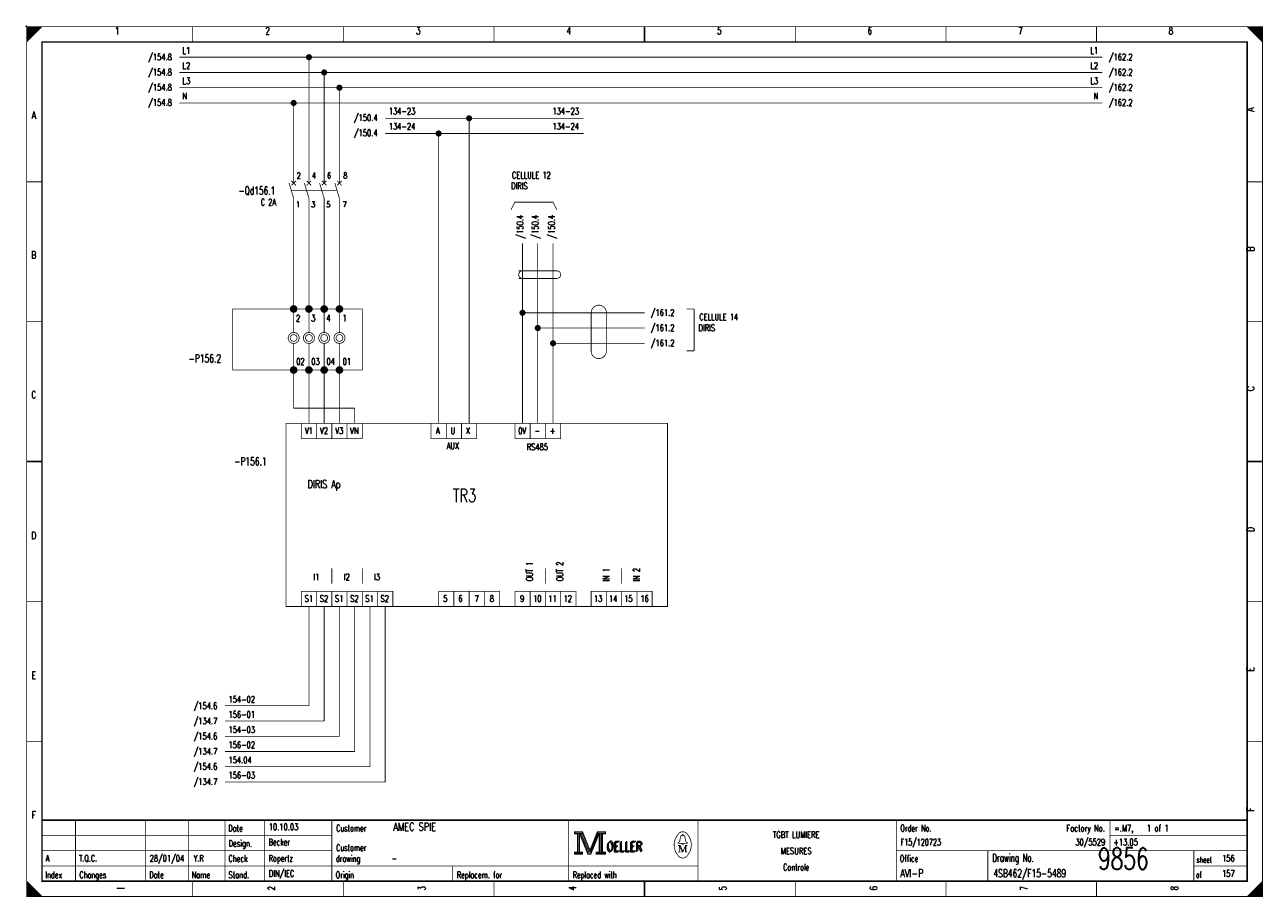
# Model space of a CAD drawing. Header units: centimetres. Extents: x 0 to 491, y -1040 to 69.
# Tile 117 of 181: x 300 to 341, y -600 to -571. Entities that reach past the tile are written whole.
import ezdxf
from ezdxf.enums import TextEntityAlignment as Align

# ---------------------------------------------------------------- set-up
doc = ezdxf.new("R2010")
doc.units = ezdxf.units.CM
doc.header["$MEASUREMENT"] = 0
doc.linetypes.add('GESTRICHELT', pattern=[3.75, 3, -0.75])
doc.layers.get('0').update_dxf_attribs({"color": 9, "linetype": 'CONTINUOUS'})
doc.styles.get("Standard").update_dxf_attribs({"font": 'romans.shx', "bigfont": 'TXT.shx'})

# ---------------------------------------------------------------- blocks, each defined once
blk = doc.blocks.new('BCIRCLE_FILLED')
at = {"color": 0, "linetype": 'Continuous', "const_width": 1, "flags": 128}
blk.add_lwpolyline([(0.5, 0, 1), (-0.5, 0, 1)], format="xyb", close=True, dxfattribs=at)

msp = doc.modelspace()

# ---------------------------------------------------------------- linework, layer by layer
at = {"color": 0}
for points, const_width in [([(300, -571.45), (300, -571.55)], 0.025), ([(300, -571.45), (300, -571.55)], 0.025), ([(299.95, -571.5), (300.05, -571.5)], 0.025), ([(299.95, -571.5), (300.05, -571.5)], 0.025), ([(305.438, -571.5), (305.438, -572)], 0.025), ([(310.375, -571.5), (310.375, -572)], 0.025), ([(315.312, -571.5), (315.312, -572)], 0.025), ([(320.25, -572), (320.25, -571.5)], 0.05), ([(320.25, -571.5), (320.25, -572)], 0.025), ([(325.188, -571.5), (325.188, -572)], 0.025), ([(330.125, -571.5), (330.125, -572)], 0.025), ([(335.062, -571.5), (335.062, -572)], 0.025), ([(300, -576.583), (300.5, -576.583)], 0.025), ([(308.6, -576.625), (308.75, -577.125)], 0.025), ([(308.675, -576.55), (308.825, -576.7)], 0.03), ([(308.8, -576.575), (308.675, -576.7)], 0.03), ([(308.825, -576.55), (308.725, -576.65)], 0.03), ([(309.1, -576.625), (309.25, -577.125)], 0.025), ([(309.175, -576.55), (309.325, -576.7)], 0.03), ([(309.325, -576.55), (309.175, -576.7)], 0.03), ([(309.6, -576.625), (309.75, -577.125)], 0.025), ([(309.825, -576.55), (309.675, -576.7)], 0.03), ([(309.675, -576.55), (309.825, -576.7)], 0.03), ([(310.1, -576.625), (310.25, -577.125)], 0.025), ([(310.325, -576.55), (310.175, -576.7)], 0.03), ([(310.175, -576.55), (310.325, -576.7)], 0.03), ([(340.5, -576.583), (340, -576.583)], 0.025), ([(308.75, -581.5), (308.75, -580.75)], 0.025), ([(309.25, -581.5), (309.25, -580.75)], 0.025), ([(309.75, -581.5), (309.75, -580.75)], 0.025), ([(310.25, -581.5), (310.25, -580.75)], 0.025), ([(321.625, -580.75), (321.875, -580.75)], 0.03), ([(321.875, -580.75), (321.875, -582.125)], 0.03), ([(300, -581.167), (300.5, -581.167)], 0.025), ([(340.5, -581.167), (340, -581.167)], 0.025), ([(308.75, -581.9), (308.75, -582.75)], 0.025), ([(309.25, -581.9), (309.25, -582.75)], 0.025), ([(309.75, -581.9), (309.75, -582.75)], 0.025), ([(310.25, -581.9), (310.25, -582.75)], 0.025), ([(321.875, -582.125), (321.625, -582.125)], 0.03), ([(300.5, -585.75), (300, -585.75)], 0.05), ([(300, -585.75), (300.5, -585.75)], 0.025), ([(340, -585.75), (340.5, -585.75)], 0.05), ([(340.5, -585.75), (340, -585.75)], 0.025), ([(310, -589.25), (310, -589.75)], 0.025), ([(311, -589.75), (311, -589.25)], 0.025), ([(317, -589.25), (317, -589.75)], 0.025), ([(319.5, -589.75), (319.5, -589.25)], 0.025), ([(300, -590.333), (300.5, -590.333)], 0.025), ([(340.5, -590.333), (340, -590.333)], 0.025), ([(300, -594.917), (300.5, -594.917)], 0.025), ([(340.5, -594.917), (340, -594.917)], 0.025), ([(340, -597.5), (300.5, -597.5)], 0.05), ([(301.6, -599.5), (301.6, -597.5)], 0.025), ([(303.9, -599.5), (303.9, -597.5)], 0.025), ([(305.3, -599.5), (305.3, -597.5)], 0.025), ([(306.5, -597.5), (306.5, -599.5)], 0.025), ([(307.8, -597.5), (307.8, -599.5)], 0.025), ([(310, -597.5), (310, -599.5)], 0.025), ([(317.75, -597.5), (317.75, -599.5)], 0.025), ([(322, -597.5), (322, -599.5)], 0.025), ([(328.5, -597.5), (328.5, -599.5)], 0.025), ([(335.5, -597.5), (335.5, -598.5)], 0.025), ([(300.5, -598), (310, -598)], 0.025), ([(318.15, -597.95), (318.4, -598.58)], 0.025), ([(318.47, -598.51), (318.7, -597.94)], 0.025), ([(321.46, -598.01), (321.55, -598.01)], 0.025), ([(335.5, -598), (340, -598)], 0.025), ([(300.5, -598.5), (310, -598.5)], 0.025), ([(318.4, -598.58), (318.46, -598.58)], 0.025), ([(321.35, -598.33), (321.42, -598.33)], 0.025), ([(321.39, -598.54), (321.43, -598.54)], 0.025), ([(321.42, -598.33), (321.51, -598.54)], 0.025), ([(321.51, -598.54), (321.59, -598.33)], 0.025), ([(321.65, -598.54), (321.57, -598.54)], 0.025), ([(321.59, -598.54), (321.59, -598.33)], 0.025), ([(321.59, -598.33), (321.65, -598.33)], 0.025), ([(321.61, -598.33), (321.61, -598.54)], 0.025), ([(328.5, -598.5), (340, -598.5)], 0.025), ([(331.5, -598.5), (331.5, -599.5)], 0.025), ([(338.25, -598.5), (338.25, -599.5)], 0.025), ([(300.5, -599), (322, -599)], 0.025), ([(313.95, -599), (313.95, -599.5)], 0.025), ([(338.25, -599), (340, -599)], 0.025), ([(320.25, -599.5), (320.25, -600)], 0.05), ([(305.438, -600), (305.438, -599.5)], 0.025), ([(310.375, -600), (310.375, -599.5)], 0.025), ([(315.312, -600), (315.312, -599.5)], 0.025), ([(320.25, -600), (320.25, -599.5)], 0.025), ([(325.188, -600), (325.188, -599.5)], 0.025), ([(330.125, -600), (330.125, -599.5)], 0.025), ([(335.062, -600), (335.062, -599.5)], 0.025), ([(340.5, -599.5), (340, -600)], 0.025), ([(300.475, -600), (300.475, -599.975)], 0.025)]:
    msp.add_lwpolyline(points, dxfattribs=dict(at, const_width=const_width))
at = {"color": 0, "const_width": 0.025, "flags": 128}
for points in [[(300, -585.75), (300, -571.5), (340.5, -571.5), (340.5, -600), (300, -600), (300, -585.75)], [(300, -571.5), (300.5, -571.5), (300, -572), (300, -571.5)], [(300.025, -571.5), (300.025, -571.975), (300.05, -571.95), (300.05, -571.5), (300.075, -571.5), (300.075, -571.925), (300.1, -571.9), (300.1, -571.5), (300.125, -571.5), (300.125, -571.875), (300.15, -571.85), (300.15, -571.5), (300.175, -571.5), (300.175, -571.825), (300.2, -571.8)], [(300.2, -571.8), (300.2, -571.5), (300.225, -571.5), (300.225, -571.775), (300.25, -571.75), (300.25, -571.5), (300.275, -571.5), (300.275, -571.725), (300.3, -571.7), (300.3, -571.5), (300.325, -571.5), (300.325, -571.675), (300.35, -571.65), (300.35, -571.5), (300.375, -571.5)], [(300.375, -571.5), (300.375, -571.625), (300.4, -571.6), (300.4, -571.5), (300.425, -571.5), (300.425, -571.575), (300.45, -571.55), (300.45, -571.5), (300.475, -571.5), (300.475, -571.525)], [(340, -571.5), (340.5, -572), (340.475, -571.975), (340.475, -571.5), (340.45, -571.5), (340.45, -571.95), (340.425, -571.925), (340.425, -571.5), (340.4, -571.5), (340.4, -571.9), (340.375, -571.875), (340.375, -571.5), (340.35, -571.5), (340.35, -571.85), (340.325, -571.825)], [(340.15, -571.65), (340.15, -571.5), (340.125, -571.5), (340.125, -571.625), (340.1, -571.6), (340.1, -571.5), (340.075, -571.5), (340.075, -571.575), (340.05, -571.55), (340.05, -571.5), (340.025, -571.5), (340.025, -571.525)], [(340.325, -571.825), (340.325, -571.5), (340.3, -571.5), (340.3, -571.8), (340.275, -571.775), (340.275, -571.5), (340.25, -571.5), (340.25, -571.75), (340.225, -571.725), (340.225, -571.5), (340.2, -571.5), (340.2, -571.7), (340.175, -571.675), (340.175, -571.5), (340.15, -571.5)], [(335.25, -572.5), (305, -572.5)], [(309.25, -576.625), (309.25, -572.5)], [(335.25, -573), (305, -573)], [(309.75, -576.625), (309.75, -573)], [(335.25, -573.5), (305, -573.5)], [(310.25, -576.625), (310.25, -573.5)], [(335.25, -574), (305, -574)], [(308.75, -576.625), (308.75, -574)], [(318.25, -574.5), (311.75, -574.5)], [(314.5, -574.5), (314.5, -584.5)], [(318.25, -575), (311.75, -575)], [(313.5, -575), (313.5, -584.5)], [(308.75, -580.75), (308.75, -577.125)], [(309.25, -580.75), (309.25, -577.125)], [(309.75, -580.75), (309.75, -577.125)], [(310.25, -580.75), (310.25, -577.125)], [(317.375, -577.5), (317.25, -577.25), (316, -577.25), (315.875, -577.5)], [(316.25, -578.6), (316.25, -580.875)], [(316.75, -578.6), (316.75, -581.375)], [(317.25, -578.6), (317.25, -581.875)], [(318.775, -580.625), (318.725, -580.625)], [(320.25, -580.875), (316.25, -580.875), (316.25, -584.5)], [(320.25, -581.375), (316.75, -581.375), (316.75, -584.5)], [(320.25, -581.875), (317.25, -581.875), (317.25, -584.5)], [(310.75, -584.5), (310.75, -584), (308.75, -584), (308.75, -582.75)], [(309.25, -584.5), (309.25, -582.75)], [(309.75, -584.5), (309.75, -582.75)], [(310.25, -584.5), (310.25, -582.75)], [(306.5, -593.75), (309.25, -593.75), (309.25, -590.5)], [(306.5, -594.25), (309.75, -594.25), (309.75, -590.5)], [(306.5, -594.75), (310.25, -594.75), (310.25, -590.5)], [(306.5, -595.25), (310.75, -595.25), (310.75, -590.5)], [(306.5, -595.75), (311.25, -595.75), (311.25, -590.5)], [(306.5, -596.25), (311.75, -596.25), (311.75, -590.5)], [(317.95, -597.88), (317.95, -597.95), (318.05, -597.95), (318.05, -598.55), (317.95, -598.55), (317.95, -598.62), (318.22, -598.62), (318.22, -598.55), (318.12, -598.55), (318.12, -597.95), (318.22, -597.95), (318.22, -597.88), (317.95, -597.88)], [(318.07, -597.93), (318.07, -598.57), (318.1, -598.57), (318.1, -597.93)], [(318.12, -597.95), (318.39, -598.62), (318.49, -598.62), (318.76, -597.95)], [(318.18, -597.95), (318.42, -598.54), (318.46, -598.54)], [(318.22, -597.88), (318.46, -598.48), (318.7, -597.88)], [(318.22, -597.95), (318.44, -598.51), (318.47, -598.51)], [(318.46, -598.58), (318.49, -598.58), (318.74, -597.95)], [(318.46, -598.54), (318.48, -598.54), (318.72, -597.95)], [(318.76, -597.95), (318.76, -598.55), (318.66, -598.55), (318.66, -598.62), (318.71, -598.62)], [(318.7, -597.88), (318.7, -597.95), (318.8, -597.95), (318.8, -598.55), (318.7, -598.55), (318.7, -598.62), (318.97, -598.62), (318.97, -598.55), (318.87, -598.55), (318.87, -597.95), (318.97, -597.95), (318.97, -597.88), (318.7, -597.88)], [(318.78, -597.93), (318.78, -598.57), (318.83, -598.57), (318.83, -597.93), (318.85, -597.93), (318.85, -598.57)], [(321.48, -598.26), (321.35, -598.26), (321.35, -598.24), (321.4, -598.2), (321.43, -598.04)], [(321.48, -598.01), (321.48, -597.98), (321.52, -597.98), (321.52, -598.01)], [(321.52, -598.26), (321.65, -598.26), (321.65, -598.24), (321.6, -598.2), (321.57, -598.04)], [(321.39, -598.33), (321.39, -598.54), (321.35, -598.54)], [(321.39, -598.33), (321.48, -598.54), (321.51, -598.54)], [(300, -599.5), (300, -600), (300.5, -600), (300, -599.5), (300.025, -599.525), (300.025, -600), (300.05, -600), (300.05, -599.55), (300.075, -599.575), (300.075, -600), (300.1, -600), (300.1, -599.6), (300.125, -599.625), (300.125, -600), (300.15, -600)], [(300.15, -600), (300.15, -599.65), (300.175, -599.675), (300.175, -600), (300.2, -600), (300.2, -599.7), (300.225, -599.725), (300.225, -600), (300.25, -600), (300.25, -599.75), (300.275, -599.775), (300.275, -600), (300.3, -600), (300.3, -599.8), (300.325, -599.825)], [(300.325, -599.825), (300.325, -600), (300.35, -600), (300.35, -599.85), (300.375, -599.875), (300.375, -600), (300.4, -600), (300.4, -599.9), (300.425, -599.925), (300.425, -600), (300.45, -600), (300.45, -599.95), (300.475, -599.975)], [(340.125, -599.875), (340.125, -600), (340.1, -600), (340.1, -599.9), (340.075, -599.925), (340.075, -600), (340.05, -600), (340.05, -599.95), (340.025, -599.975), (340.025, -600)], [(340.3, -600), (340.3, -599.7), (340.275, -599.725), (340.275, -600), (340.25, -600), (340.25, -599.75), (340.225, -599.775), (340.225, -600), (340.2, -600), (340.2, -599.8), (340.175, -599.825), (340.175, -600), (340.15, -600), (340.15, -599.85), (340.125, -599.875)], [(340.475, -599.525), (340.475, -600), (340.45, -600), (340.45, -599.55), (340.425, -599.575), (340.425, -600), (340.4, -600), (340.4, -599.6), (340.375, -599.625), (340.375, -600), (340.35, -600), (340.35, -599.65), (340.325, -599.675), (340.325, -600), (340.3, -600)]]:
    msp.add_lwpolyline(points, dxfattribs=at)
at = {"color": 0, "flags": 128}
for points, const_width in [([(300, -571.5), (340.5, -571.5), (340.5, -600), (300, -600)], 0.025), ([(300.5, -572), (340, -572), (340, -599.5), (300.5, -599.5)], 0.05), ([(300.5, -572), (340, -572), (340, -599.5), (300.5, -599.5)], 0.025), ([(311, -582.75), (306.75, -582.75), (306.75, -580.75), (311, -580.75)], 0.025), ([(308.5, -584.5), (321, -584.5), (321, -590.5), (308.5, -590.5)], 0.025), ([(309, -584.5), (309.5, -584.5), (309.5, -585), (309, -585)], 0.025), ([(309.5, -584.5), (310, -584.5), (310, -585), (309.5, -585)], 0.025), ([(310, -584.5), (310.5, -584.5), (310.5, -585), (310, -585)], 0.025), ([(310.5, -584.5), (311, -584.5), (311, -585), (310.5, -585)], 0.025), ([(313.25, -584.5), (313.75, -584.5), (313.75, -585), (313.25, -585)], 0.025), ([(313.75, -584.5), (314.25, -584.5), (314.25, -585), (313.75, -585)], 0.025), ([(314.25, -584.5), (314.75, -584.5), (314.75, -585), (314.25, -585)], 0.025), ([(316, -584.5), (316.5, -584.5), (316.5, -585), (316, -585)], 0.025), ([(316.5, -584.5), (317, -584.5), (317, -585), (316.5, -585)], 0.025), ([(317, -584.5), (317.5, -584.5), (317.5, -585), (317, -585)], 0.025), ([(309, -590), (309.5, -590), (309.5, -590.5), (309, -590.5)], 0.025), ([(309.5, -590), (310, -590), (310, -590.5), (309.5, -590.5)], 0.025), ([(310, -590), (310.5, -590), (310.5, -590.5), (310, -590.5)], 0.025), ([(310.5, -590), (311, -590), (311, -590.5), (310.5, -590.5)], 0.025), ([(311, -590), (311.5, -590), (311.5, -590.5), (311, -590.5)], 0.025), ([(311.5, -590), (312, -590), (312, -590.5), (311.5, -590.5)], 0.025), ([(313.5, -590), (314, -590), (314, -590.5), (313.5, -590.5)], 0.025), ([(314, -590), (314.5, -590), (314.5, -590.5), (314, -590.5)], 0.025), ([(314.5, -590), (315, -590), (315, -590.5), (314.5, -590.5)], 0.025), ([(315, -590), (315.5, -590), (315.5, -590.5), (315, -590.5)], 0.025), ([(316, -590), (316.5, -590), (316.5, -590.5), (316, -590.5)], 0.025), ([(316.5, -590), (317, -590), (317, -590.5), (316.5, -590.5)], 0.025), ([(317, -590), (317.5, -590), (317.5, -590.5), (317, -590.5)], 0.025), ([(317.5, -590), (318, -590), (318, -590.5), (317.5, -590.5)], 0.025), ([(318.5, -590), (319, -590), (319, -590.5), (318.5, -590.5)], 0.025), ([(319, -590), (319.5, -590), (319.5, -590.5), (319, -590.5)], 0.025), ([(319.5, -590), (320, -590), (320, -590.5), (319.5, -590.5)], 0.025), ([(320, -590), (320.5, -590), (320.5, -590.5), (320, -590.5)], 0.025), ([(317.97, -597.9), (318.2, -597.9), (318.2, -597.93), (317.97, -597.93)], 0.025), ([(318.72, -597.9), (318.95, -597.9), (318.95, -597.93), (318.72, -597.93)], 0.025), ([(321.48, -598.26), (321.52, -598.26), (321.52, -598.29), (321.48, -598.29)], 0.025), ([(317.97, -598.57), (318.2, -598.57), (318.2, -598.6), (317.97, -598.6)], 0.025), ([(318.68, -598.57), (318.95, -598.57), (318.95, -598.6), (318.68, -598.6)], 0.025)]:
    msp.add_lwpolyline(points, close=True, dxfattribs=dict(at, const_width=const_width))
at = {"color": 0, "linetype": 'GESTRICHELT', "const_width": 0.025}
for points in [[(308.675, -576.875), (310.175, -576.875)], [(316.125, -579.5), (317.375, -579.5)], [(316.125, -579.75), (317.375, -579.75)], [(318.5, -580.875), (318.5, -582.125)], [(319, -580.875), (319, -582.125)]]:
    msp.add_lwpolyline(points, dxfattribs=at)
at = {"color": 0, "linetype": 'GESTRICHELT', "const_width": 0.025, "flags": 128}
for points in [[(316.25, -579.5, 1), (316.25, -579.75, 1)], [(317.375, -579.75, 1), (317.375, -579.5, 1)], [(319, -580.875, 1), (318.5, -580.875, 1)], [(318.5, -582.125, 1), (319, -582.125, 1)]]:
    msp.add_lwpolyline(points, format="xyb", dxfattribs=at)
at = {"color": 0, "flags": 128}
for points, const_width in [([(308.85, -580.75, 1), (308.65, -580.75, 1)], 0.05), ([(308.8, -580.75, 1), (308.7, -580.75, 1)], 0.05), ([(308.775, -580.75, 1), (308.725, -580.75, 1)], 0.05), ([(309.35, -580.75, 1), (309.15, -580.75, 1)], 0.05), ([(309.3, -580.75, 1), (309.2, -580.75, 1)], 0.05), ([(309.275, -580.75, 1), (309.225, -580.75, 1)], 0.05), ([(309.85, -580.75, 1), (309.65, -580.75, 1)], 0.05), ([(309.8, -580.75, 1), (309.7, -580.75, 1)], 0.05), ([(309.775, -580.75, 1), (309.725, -580.75, 1)], 0.05), ([(310.35, -580.75, 1), (310.15, -580.75, 1)], 0.05), ([(310.3, -580.75, 1), (310.2, -580.75, 1)], 0.05), ([(310.275, -580.75, 1), (310.225, -580.75, 1)], 0.05), ([(308.93, -581.7, 1), (308.57, -581.7, 1)], 0.025), ([(308.861, -581.7, 1), (308.639, -581.7, 1)], 0.025), ([(309.43, -581.7, 1), (309.07, -581.7, 1)], 0.025), ([(309.361, -581.7, 1), (309.139, -581.7, 1)], 0.025), ([(309.93, -581.7, 1), (309.57, -581.7, 1)], 0.025), ([(309.861, -581.7, 1), (309.639, -581.7, 1)], 0.025), ([(310.43, -581.7, 1), (310.07, -581.7, 1)], 0.025), ([(310.361, -581.7, 1), (310.139, -581.7, 1)], 0.025), ([(308.85, -582.75, 1), (308.65, -582.75, 1)], 0.05), ([(308.8, -582.75, 1), (308.7, -582.75, 1)], 0.05), ([(308.775, -582.75, 1), (308.725, -582.75, 1)], 0.05), ([(309.35, -582.75, 1), (309.15, -582.75, 1)], 0.05), ([(309.3, -582.75, 1), (309.2, -582.75, 1)], 0.05), ([(309.275, -582.75, 1), (309.225, -582.75, 1)], 0.05), ([(309.85, -582.75, 1), (309.65, -582.75, 1)], 0.05), ([(309.8, -582.75, 1), (309.7, -582.75, 1)], 0.05), ([(309.775, -582.75, 1), (309.725, -582.75, 1)], 0.05), ([(310.35, -582.75, 1), (310.15, -582.75, 1)], 0.05), ([(310.3, -582.75, 1), (310.2, -582.75, 1)], 0.05), ([(310.275, -582.75, 1), (310.225, -582.75, 1)], 0.05)]:
    msp.add_lwpolyline(points, format="xyb", close=True, dxfattribs=dict(at, const_width=const_width))
at = {"color": 0, "const_width": 0.025, "flags": 128}
for points in [[(321.35, -597.961, 0.373815), (321.349, -598.657, 0.373815)], [(321.649, -597.96, 0.530775), (321.351, -597.959, 0.530775)], [(321.46, -598.01, 0.414214), (321.43, -598.04, 0.414214)], [(321.57, -598.04, 0.414214), (321.54, -598.01, 0.414214)], [(321.65, -598.66, 0.378582), (321.646, -597.956, 0.378582)], [(321.35, -598.66, 0.532213), (321.649, -598.661, 0.532213)]]:
    msp.add_lwpolyline(points, format="xyb", dxfattribs=at)

# ---------------------------------------------------------------- block references
at = {"color": 0, "xscale": 0.1, "yscale": 0.1, "zscale": 0.1}
for p in [(309.25, -572.5), (309.75, -573), (310.25, -573.5), (308.75, -574), (314.5, -574.5), (313.5, -575), (316.25, -580.875), (316.75, -581.375), (317.25, -581.875)]:
    msp.add_blockref('BCIRCLE_FILLED', p, dxfattribs=at)

# ---------------------------------------------------------------- texts
at = {"color": 0}
for s, height, width, p in [('1', 0.238, 0.672, (302.965, -571.514)), ('2', 0.238, 0.672, (307.899, -571.514)), ('3', 0.238, 0.672, (312.832, -571.514)), ('4', 0.238, 0.672, (317.766, -571.514)), ('5', 0.238, 0.672, (322.699, -571.514)), ('6', 0.238, 0.672, (327.632, -571.514)), ('7', 0.238, 0.672, (332.566, -571.514)), ('8', 0.238, 0.672, (337.499, -571.514)), ('A', 0.238, 0.76, (300.233, -574.283)), ('B', 0.238, 0.76, (300.233, -578.861)), ('-P156.2', 0.2619, 0.691429, (305.84, -582.24)), ('C', 0.238, 0.76, (300.233, -583.439)), ('V1', 0.2143, 0.716, (309.248, -584.632)), ('V2', 0.2143, 0.716, (309.744, -584.632)), ('V3', 0.2143, 0.716, (310.241, -584.632)), ('VN', 0.2143, 0.76, (310.738, -584.632)), ('A', 0.214, 0.76, (313.471, -584.632)), ('U', 0.214, 0.76, (313.968, -584.632)), ('X', 0.214, 0.76, (314.465, -584.632)), ('0V', 0.2143, 0.716, (316.239, -584.632)), ('-', 0.214, 0.696, (316.736, -584.632)), ('+', 0.214, 0.696, (317.233, -584.632)), ('AUX', 0.2143, 0.76, (313.968, -585.129)), ('RS485', 0.2143, 0.7072, (316.736, -585.164)), ('DIRIS Ap', 0.2619, 0.732, (309.744, -586.357)), ('D', 0.238, 0.76, (300.233, -588.053)), ('I1', 0.2143, 0.716, (309.496, -589.423)), ('I2', 0.2143, 0.716, (310.49, -589.423)), ('I3', 0.2143, 0.716, (311.483, -589.423)), ('S1', 0.2143, 0.716, (309.248, -590.133)), ('S2', 0.2143, 0.716, (309.744, -590.133)), ('S1', 0.2143, 0.716, (310.241, -590.133)), ('S2', 0.2143, 0.716, (310.738, -590.133)), ('S1', 0.2143, 0.716, (311.235, -590.133)), ('S2', 0.2143, 0.716, (311.732, -590.133)), ('5', 0.214, 0.672, (313.719, -590.133)), ('6', 0.214, 0.672, (314.216, -590.133)), ('7', 0.214, 0.672, (314.749, -590.133)), ('8', 0.214, 0.672, (315.246, -590.133)), ('9', 0.214, 0.672, (316.239, -590.133)), ('10', 0.2143, 0.672, (316.736, -590.133)), ('11', 0.2143, 0.672, (317.233, -590.133)), ('12', 0.2143, 0.672, (317.73, -590.133)), ('13', 0.2143, 0.672, (318.724, -590.133)), ('14', 0.2143, 0.672, (319.221, -590.133)), ('15', 0.2143, 0.672, (319.718, -590.133)), ('16', 0.2143, 0.672, (320.25, -590.133)), ('E', 0.238, 0.76, (300.233, -592.632)), ('F', 0.238, 0.76, (300.233, -597.21)), ('TGBT LUMIERE', 0.21431, 0.754667, (325.219, -597.87)), ('MESURES', 0.2143, 0.76, (325.219, -598.403)), ('Controle', 0.2143, 0.62, (325.219, -598.935))]:
    msp.add_text(s, height=height, dxfattribs=dict(at, width=width)).set_placement(p, align=Align.TOP_CENTER)
for s, height, width, p in [('L1', 0.2143, 0.716, (305.105, -572.174)), ('L2', 0.2143, 0.716, (305.105, -572.671)), ('/162.2', 0.2143, 0.68, (335.465, -572.387)), ('/162.2', 0.2143, 0.68, (335.465, -572.884)), ('L3', 0.2143, 0.716, (305.105, -573.168)), ('/162.2', 0.2143, 0.68, (335.465, -573.381)), ('N', 0.214, 0.76, (305.102, -573.665)), ('/162.2', 0.2143, 0.68, (335.465, -573.878)), ('134-23', 0.2143, 0.676, (311.867, -574.162)), ('134-24', 0.2143, 0.676, (311.867, -574.659)), ('CELLULE 12', 0.2143, 0.736, (315.904, -576.256)), ('DIRIS', 0.2143, 0.76, (315.875, -576.611)), ('1', 0.191, 0.672, (308.827, -577.228)), ('3', 0.191, 0.672, (309.323, -577.228)), ('5', 0.191, 0.672, (309.82, -577.228)), ('7', 0.191, 0.672, (310.353, -577.228)), ('/161.2', 0.2143, 0.68, (320.452, -580.763)), ('2', 0.214, 0.672, (308.827, -580.941)), ('3', 0.214, 0.672, (309.323, -580.941)), ('4', 0.214, 0.672, (309.82, -580.941)), ('1', 0.214, 0.672, (310.353, -580.941)), ('CELLULE 14', 0.2143, 0.736, (322.044, -580.905)), ('/161.2', 0.2143, 0.68, (320.452, -581.26)), ('DIRIS', 0.2143, 0.76, (322.015, -581.26)), ('/161.2', 0.2143, 0.68, (320.452, -581.757)), ('02', 0.2143, 0.672, (308.832, -582.361)), ('03', 0.2143, 0.672, (309.328, -582.361)), ('04', 0.2143, 0.672, (309.825, -582.361)), ('01', 0.2143, 0.672, (310.358, -582.361)), ('TR3', 0.4286, 0.730667, (313.968, -586.648)), ('154-02', 0.2143, 0.676, (306.614, -593.434)), ('156-01', 0.2143, 0.676, (306.614, -593.931)), ('154-03', 0.2143, 0.676, (306.614, -594.428)), ('156-02', 0.2143, 0.676, (306.614, -594.925)), ('154.04', 0.2143, 0.676, (306.613, -595.422)), ('156-03', 0.2143, 0.676, (306.614, -595.918)), ('Date', 0.2143, 0.64, (306.605, -597.658)), ('Customer', 0.2143, 0.62, (310.14, -597.658)), ('Order No.', 0.2143, 0.656889, (328.633, -597.658)), ('=.M7,    1 of 1', 0.21431, 0.682667, (335.64, -597.658)), ('Design.', 0.2143, 0.636571, (306.619, -598.154)), ('OELLER', 0.3096, 0.76, (318.996, -598.225)), ('OELLER', 0.3096, 0.76, (318.996, -598.225)), ('OELLER', 0.3096, 0.76, (319.032, -598.19)), ('Check', 0.2143, 0.632, (306.612, -598.651)), ('drawing', 0.2143, 0.6, (310.133, -598.651)), ('Customer', 0.2143, 0.62, (310.14, -598.296)), ('Office', 0.2143, 0.626667, (328.615, -598.651)), ('Drawing No.', 0.26194, 0.646545, (331.643, -598.602)), ('sheet', 0.1905, 0.6, (338.338, -598.701)), ('Index', 0.2143, 0.632, (300.609, -599.184)), ('Changes', 0.2143, 0.622857, (301.726, -599.184)), ('Date', 0.2143, 0.64, (304.015, -599.184)), ('Name', 0.2143, 0.64, (305.404, -599.184)), ('Stand.', 0.2143, 0.642667, (306.612, -599.184)), ('Origin', 0.2143, 0.626667, (310.127, -599.184)), ('Replacem. for', 0.21431, 0.627077, (314.097, -599.184)), ('Replaced with', 0.21431, 0.619692, (317.895, -599.184)), ('of', 0.1905, 0.6, (338.323, -599.198))]:
    msp.add_text(s, height=height, dxfattribs=dict(at, width=width)).set_placement(p, align=Align.TOP_LEFT)
for s, height, width, p in [('L1', 0.2143, 0.716, (335.114, -572.174)), ('/154.8', 0.2143, 0.68, (304.758, -572.387)), ('L2', 0.2143, 0.716, (335.114, -572.671)), ('/154.8', 0.2143, 0.68, (304.758, -572.884)), ('/154.8', 0.2143, 0.68, (304.758, -573.381)), ('L3', 0.2143, 0.716, (335.114, -573.168)), ('/154.8', 0.2143, 0.68, (304.758, -573.878)), ('N', 0.214, 0.76, (335.116, -573.665)), ('134-23', 0.2143, 0.676, (318.1, -574.162)), ('/150.4', 0.2143, 0.68, (311.501, -574.375)), ('134-24', 0.2143, 0.676, (318.1, -574.659)), ('/150.4', 0.2143, 0.68, (311.501, -574.872)), ('-Qd156.1', 0.2619, 0.68, (308.144, -576.739)), ('C 2A', 0.2143, 0.722, (308.168, -577.143)), ('-P156.1', 0.2619, 0.691429, (307.866, -585.612)), ('/154.6', 0.2143, 0.68, (306.248, -593.647)), ('/134.7', 0.2143, 0.68, (306.248, -594.144)), ('/154.6', 0.2143, 0.68, (306.248, -594.641)), ('/134.7', 0.2143, 0.68, (306.248, -595.138)), ('/154.6', 0.2143, 0.68, (306.248, -595.634)), ('/134.7', 0.2143, 0.68, (306.248, -596.131)), ('Factory No.', 0.21431, 0.646545, (335.335, -597.658))]:
    msp.add_text(s, height=height, dxfattribs=dict(at, width=width)).set_placement(p, align=Align.TOP_RIGHT)
for s, height, width, p in [('A', 0.238, 0.76, (339.991, -574.283)), ('B', 0.238, 0.76, (339.991, -578.861)), ('C', 0.238, 0.76, (339.992, -583.439)), ('D', 0.238, 0.76, (339.992, -588.053)), ('OUT 1', 0.2143, 0.7296, (316.374, -589.672)), ('OUT 2', 0.2143, 0.7296, (317.368, -589.672)), ('IN 1', 0.2143, 0.722, (318.883, -589.672)), ('IN 2', 0.2143, 0.722, (319.877, -589.672)), ('E', 0.238, 0.76, (339.991, -592.632)), ('F', 0.238, 0.76, (339.991, -597.21))]:
    msp.add_text(s, height=height, rotation=90, dxfattribs=dict(at, width=width)).set_placement(p, align=Align.TOP_LEFT)
for s, height, width, p in [('2', 0.191, 0.672, (308.849, -576.53)), ('4', 0.191, 0.672, (309.345, -576.53)), ('6', 0.191, 0.672, (309.842, -576.53)), ('8', 0.191, 0.672, (310.375, -576.53)), ('10.10.03', 0.2143, 0.678, (307.934, -597.892)), ('AMEC SPIE', 0.2619, 0.752889, (312.016, -597.923)), ('Becker', 0.2143, 0.626667, (307.927, -598.389)), ('F15/120723', 0.2143, 0.6832, (328.639, -598.389)), ('+13.05', 0.2143, 0.68, (335.611, -598.389)), ('A', 0.214, 0.76, (300.621, -598.921)), ('T.Q.C.', 0.2143, 0.728, (301.716, -598.921)), ('28/01/04', 0.2143, 0.678, (304.029, -598.921)), ('Y.R', 0.2143, 0.738667, (305.467, -598.921)), ('Ropertz', 0.2143, 0.622857, (307.932, -598.921)), ('9856', 0.7, 0.6928, (335.108, -599.322)), ('156', 0.2143, 0.672, (339.177, -598.921)), ('-', 0.214, 0.696, (311.965, -598.921)), ('DIN/IEC', 0.2143, 0.750857, (307.935, -599.418)), ('AVI-P', 0.2619, 0.7472, (328.624, -599.449)), ('4SB462/F15-5489', 0.26194, 0.6928, (331.679, -599.449)), ('157', 0.2143, 0.672, (339.177, -599.418))]:
    msp.add_text(s, height=height, dxfattribs=dict(at, width=width)).set_placement(p, align=Align.BOTTOM_LEFT)
at = {"color": 0, "width": 0.68}
for p in [(316.168, -578.055), (316.665, -578.055), (317.198, -578.055)]:
    msp.add_text('/150.4', height=0.2143, rotation=90, dxfattribs=at).set_placement(p, align=Align.MIDDLE_CENTER)
at = {"color": 0, "width": 0.675429}
msp.add_text('30/5529', height=0.2143, dxfattribs=at).set_placement((335.346, -598.389), align=Align.BOTTOM_RIGHT)
at = {"color": 0, "width": 0.672}
for s, p in [('1', (302.965, -599.73)), ('2', (307.899, -599.73)), ('3', (312.832, -599.73)), ('4', (317.766, -599.73)), ('5', (322.699, -599.73)), ('6', (327.632, -599.73)), ('7', (332.566, -599.73)), ('8', (337.499, -599.73))]:
    msp.add_text(s, height=0.238, rotation=90, dxfattribs=at).set_placement(p, align=Align.TOP_CENTER)

doc.saveas('drawing.dxf')
